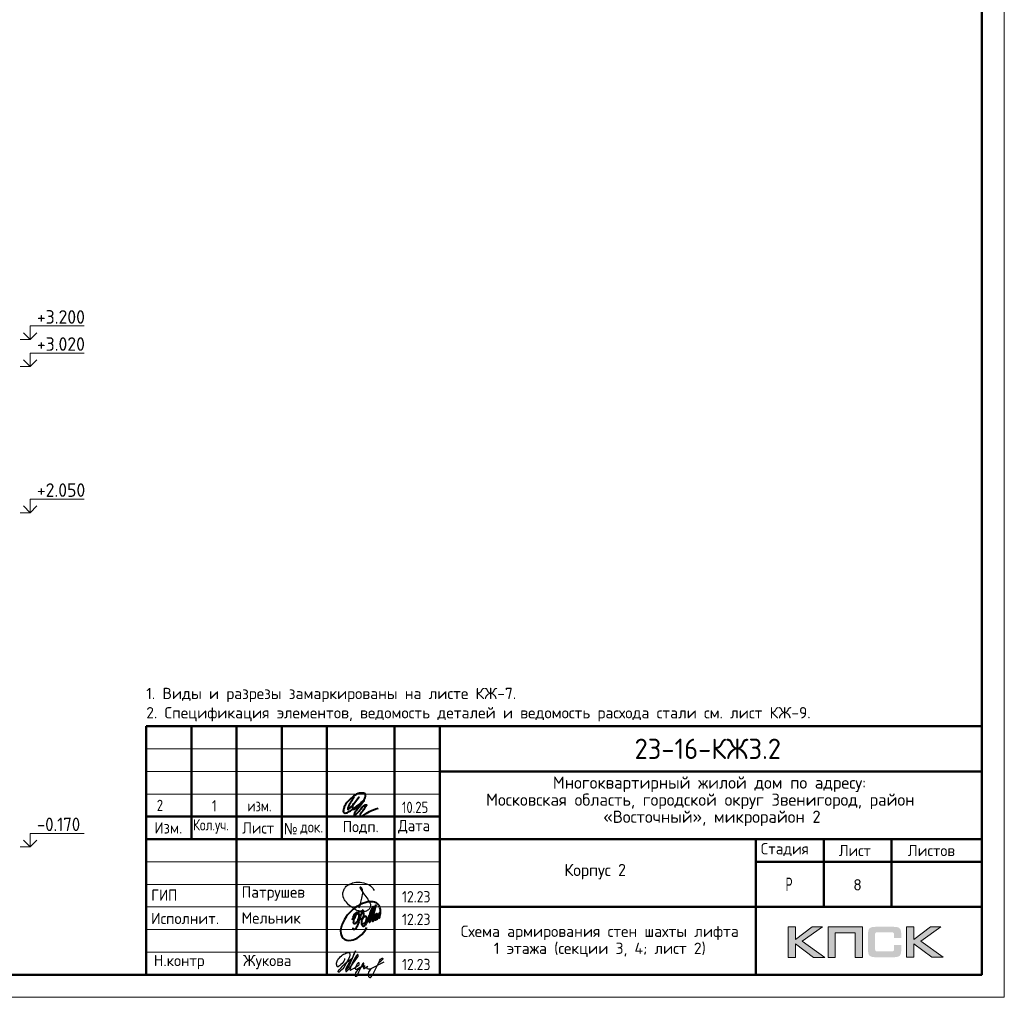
# Model space of a CAD drawing. Header units: millimetres. Extents: x -49773 to 2322955, y -3321 to 58485.
# Tile 88 of 256: x 427767 to 449570, y -1237 to 20406. Entities that reach past the tile are written whole.
import ezdxf

# ---------------------------------------------------------------- set-up
doc = ezdxf.new("R2010")
doc.units = ezdxf.units.MM
for name, color, linetype, lineweight in [('Standard', 7, 'Continuous', 25), ('Высотная отметки_ общее', 7, 'Continuous', 13), ('Основная', 7, 'Continuous', 40), ('Стена наружная_ Сайдинг', 7, 'Continuous', 35)]:
    doc.layers.add(name, color=color, linetype=linetype, lineweight=lineweight)
doc.styles.add('GOST 2.304-81', font='txt')
doc.styles.add('ISOCPEUR', font='txt')
doc.styles.add('Segoe UI Symbol', font='txt')

# ---------------------------------------------------------------- blocks, each defined once
blk = doc.blocks.new('яяя')
at = {"lineweight": 30}
for points in [[(345424, 110432), (345425, 110410), (345424, 110397), (345417, 110379), (345406, 110350), (345390, 110319), (345357, 110275), (345310, 110221), (345265, 110176), (345198, 110110), (345161, 110077), (345133, 110066), (345116, 110066), (345102, 110075), (345090, 110091), (345082, 110115), (345074, 110146), (345066, 110182), (345064, 110206), (345067, 110234), (345077, 110278), (345095, 110320), (345114, 110361), (345134, 110395), (345159, 110428), (345195, 110469), (345228, 110506), (345284, 110560), (345331, 110595), (345379, 110625), (345435, 110648), (345486, 110670), (345532, 110686), (345573, 110696), (345605, 110698), (345621, 110695), (345635, 110687), (345648, 110671), (345656, 110649), (345659, 110625), (345659, 110583), (345656, 110553), (345647, 110523), (345635, 110489), (345387, 110033), (345349, 109985), (345311, 109948), (345247, 109889), (345209, 109858), (345192, 109844), (345180, 109837), (345157, 109833), (345150, 109835), (345140, 109842), (345135, 109856), (345138, 109881), (345148, 109892), (345183, 109930), (345267, 110024), (345343, 110105), (345455, 110213), (345617, 110343), (345775, 110456), (345811, 110526), (345838, 110607), (345890, 110740), (345902, 110771), (345698, 110295), (345672, 110226), (345626, 110132), (345572, 110032), (345518, 109953), (345481, 109918), (345497, 110001), (345567, 110147), (345655, 110301), (345760, 110442)], [(345481, 109918), (345476, 109896), (345475, 109874), (345485, 109861), (345506, 109866), (345539, 109891), (345632, 109983), (345968, 110450), (346022, 110527), (346029, 110560), (346027, 110579), (346026, 110590), (346010, 110605), (345993, 110609), (345975, 110601), (345962, 110584), (345954, 110562), (345857, 110421), (345783, 110292), (345741, 110183), (345701, 110079), (345665, 109985), (345660, 109952), (345666, 109929), (345669, 109915), (345682, 109910), (345702, 109914), (345735, 109941), (345846, 110007), (346065, 110160), (346075, 110193), (346070, 110217), (346066, 110236), (346052, 110241), (346030, 110241), (346007, 110228), (345978, 110203), (345960, 110164), (345892, 110010), (345895, 109986), (345904, 109966), (345925, 109964), (345969, 109968), (346045, 110000), (346218, 110114), (346261, 110154), (346280, 110184), (346282, 110210), (346278, 110225), (346263, 110229), (346241, 110222), (346220, 110198), (346162, 110049), (345989, 109904), (345932, 109849), (345906, 109805), (345891, 109739), (345890, 109690), (345899, 109652), (345924, 109647), (345956, 109655), (345980, 109674), (346058, 109838), (346158, 110046), (346261, 110098), (346314, 110120), (346292, 110079), (346269, 110036), (346261, 110008), (346267, 109998), (346293, 109998), (346363, 110039), (346445, 110095), (346421, 110068), (346414, 110040), (346407, 110011), (346416, 109990), (346466, 109972), (346509, 109977), (346574, 109984), (347172, 110293)], [(346586, 109971), (346543, 109917), (346509, 109873), (346489, 109825), (346475, 109767), (346472, 109710), (346478, 109675), (346485, 109641), (346501, 109621), (346517, 109602), (346542, 109589), (346568, 109592), (346605, 109620), (346680, 109731), (346736, 109842), (346865, 110115), (346962, 110290), (346969, 110318), (346979, 110360), (347013, 110403), (347056, 110434), (347091, 110450), (347109, 110450), (347121, 110434), (347115, 110405), (347072, 110355), (347012, 110307), (346924, 110222)]]:
    blk.add_lwpolyline(points, dxfattribs=at)
blk = doc.blocks.new('Из_буфера32210')
at = {"color": 7, "lineweight": 25}
blk.add_lwpolyline([(357, 84), (386, 160), (399, 213), (405, 239), (412, 268), (420, 299), (427, 339), (434, 380), (437, 414), (438, 442), (436, 466), (430, 489), (425, 504), (417, 519), (409, 531), (405, 535), (403, 536), (400, 539), (394, 541), (387, 543), (383, 542), (379, 539), (377, 534), (377, 528), (379, 523), (438, 428), (470, 382), (484, 365), (504, 341), (528, 310), (551, 280), (562, 264), (575, 247), (582, 235), (589, 220), (599, 198), (606, 184), (610, 167), (611, 155), (612, 143), (611, 127), (609, 116), (603, 96), (596, 82), (588, 69), (579, 56), (563, 43), (551, 34), (539, 25), (524, 16), (511, 10), (494, 5), (481, 3), (456, 0), (432, 1), (415, 3), (396, 6), (375, 11), (355, 19), (336, 24), (310, 31), (293, 39), (269, 53), (243, 69), (223, 80), (202, 93), (180, 109), (152, 128), (126, 152), (98, 182), (77, 211), (52, 241), (32, 266), (20, 293), (8, 329), (3, 348), (1, 373), (0, 393), (1, 417), (6, 440), (13, 454), (20, 476), (26, 497), (38, 517), (47, 529), (60, 548), (75, 563), (95, 581), (115, 593), (135, 606), (161, 618), (187, 628), (213, 638), (251, 647), (282, 653), (319, 655), (353, 655), (384, 652), (418, 648), (460, 641), (503, 628), (544, 611), (579, 594), (611, 573), (639, 545), (666, 515), (679, 496), (694, 471)], dxfattribs=at)
blk = doc.blocks.new('Из_буфера5543')
at = {"layer": 'Основная'}
for points in [[(762, 497), (761, 475), (762, 458), (767, 452), (778, 451), (786, 456), (792, 470), (796, 479), (799, 485), (802, 495), (805, 507), (808, 516), (812, 533), (814, 535), (801, 505), (800, 490), (800, 477), (805, 470), (820, 476), (824, 483), (826, 494), (829, 504), (833, 526), (835, 530), (842, 548), (846, 564), (852, 580), (855, 593), (859, 605), (862, 610), (866, 617), (856, 574), (856, 555), (851, 540), (848, 519), (849, 504), (848, 495), (853, 493), (861, 496), (863, 501), (868, 518), (873, 541), (876, 550), (880, 574), (883, 591), (886, 612), (881, 686), (874, 707), (870, 726), (859, 756), (851, 767), (838, 790), (819, 809), (794, 828), (785, 830), (763, 839), (748, 848), (721, 853), (704, 855), (666, 856), (639, 856), (599, 849), (579, 842), (535, 829), (485, 816), (420, 783), (378, 759), (341, 732), (282, 688), (227, 640), (195, 610), (157, 566), (127, 518), (88, 464), (57, 403), (39, 361), (27, 325), (16, 296), (6, 253), (0, 203), (7, 156), (13, 124), (29, 84), (60, 48), (75, 35), (98, 20), (138, 4), (165, 0), (237, 4), (277, 13), (317, 25), (365, 46), (428, 93), (474, 130), (516, 180), (554, 236), (582, 281)], [(503, 678), (478, 638), (464, 604), (452, 565), (440, 538), (428, 496), (422, 475), (417, 459), (413, 438), (402, 411), (395, 387), (383, 357), (378, 335), (370, 322), (367, 317), (359, 302), (348, 280), (336, 260), (324, 251), (310, 240), (299, 237), (292, 237), (288, 239), (281, 248), (278, 254), (278, 272), (276, 276), (276, 280)], [(496, 377), (509, 373), (536, 381), (548, 392), (559, 405), (565, 424), (573, 446), (576, 461), (579, 481), (579, 496), (575, 512), (567, 526), (551, 531), (538, 533), (529, 527), (518, 519), (505, 506), (501, 498), (495, 491), (490, 482), (482, 466), (479, 458), (472, 435), (468, 429), (464, 416), (460, 401), (461, 392), (462, 373), (465, 356), (469, 345), (477, 337), (483, 324), (496, 316), (511, 315), (524, 318), (535, 326), (547, 340), (554, 347), (566, 364), (572, 374), (579, 385), (593, 419), (599, 436), (606, 452), (616, 479), (623, 504), (629, 521), (635, 533), (637, 542), (643, 556), (644, 557), (652, 576), (658, 592), (688, 673), (724, 750), (651, 489), (636, 412), (636, 406), (639, 402), (645, 401), (649, 402), (651, 406), (655, 416), (660, 420), (661, 427), (665, 436), (668, 446), (753, 720), (780, 779), (715, 511), (710, 476), (706, 424), (712, 420), (718, 419), (725, 426), (729, 430), (733, 436), (737, 445), (741, 458), (745, 471), (747, 484), (749, 488), (761, 511), (768, 534), (772, 548), (776, 561), (781, 570), (788, 582), (792, 587), (802, 594), (804, 592), (807, 589), (807, 579), (807, 575), (804, 562), (805, 556), (800, 541), (793, 526), (784, 512), (774, 498), (767, 491), (762, 486), (760, 488), (763, 507), (764, 513), (767, 525), (769, 537), (771, 545)], [(265, 457), (281, 514), (299, 558), (312, 579), (332, 604), (345, 612), (360, 622), (376, 623), (382, 623), (387, 620), (391, 616), (396, 603), (399, 595), (402, 580), (403, 561), (401, 532), (394, 489), (386, 464), (379, 450), (372, 431), (365, 419), (358, 406), (348, 395), (338, 381), (328, 373), (313, 368), (304, 368), (296, 375), (294, 382), (290, 395), (293, 410), (293, 423), (297, 453), (305, 480), (308, 489), (320, 515), (328, 532), (344, 563), (361, 581), (377, 600), (395, 620), (414, 636), (448, 646), (472, 651), (482, 649), (493, 639), (502, 619), (507, 608), (508, 574), (505, 541), (499, 519), (483, 494), (469, 476), (459, 470), (443, 469), (439, 469)]]:
    blk.add_lwpolyline(points, dxfattribs=at)

msp = doc.modelspace()

# ---------------------------------------------------------------- hatches: boundary and pattern name
h = msp.add_hatch(color=256)
h.paths.add_polyline_path([(445542.6, 320.3), (445315.1, 320.3), (444943.1, 40.2), (444943.1, 320.3), (444785.5, 320.3), (444785.5, -351.8), (444943.1, -351.8), (444943.1, -56.6), (445345.6, -351.8), (445597.3, -351.8), (445096.6, 3.6)])
h.paths.add_polyline_path([(445825.5, 193.7), (446270.8, 193.7), (446270.8, -351.8), (446427, -351.8), (446427, 320.3), (446260.4, 320.3), (445669.2, 320.3), (445669.2, 161.2), (445669.2, -351.8), (445825.5, -351.8)])
h.paths.add_polyline_path([(447565.2, 323.7), (447407.5, 323.7), (447407.5, -349.1), (447565.2, -349.1), (447565.2, -53.1), (447967.6, -349.1), (448219.3, -349.1), (447718.7, 7), (448164.7, 323.7), (447937.9, 323.7), (447565.2, 43.7)])
msp.add_hatch(color=256).paths.add_polyline_path([(447276.2, 249), (447274.1, 256.6), (447271.3, 262.9), (447267.9, 269.1), (447264.4, 275.3), (447261, 280.2), (447256.8, 285), (447252.7, 289.8), (447248.5, 294), (447243, 297.4), (447237.4, 301.6), (447231.2, 305.1), (447224.3, 307.8), (447217.4, 310.6), (447209.8, 313.3), (447202.2, 315.4), (447184.2, 318.9), (447164.8, 321.6), (447143.4, 323), (447119.9, 323.7), (446718.8, 323.7), (446695.3, 323), (446674.6, 321.6), (446654.5, 318.9), (446637.2, 315.4), (446628.9, 312.7), (446621.3, 310.6), (446614.4, 307.8), (446608.2, 304.4), (446602, 301.6), (446595.8, 297.4), (446590.9, 294), (446586.1, 289.8), (446581.9, 285), (446578.5, 280.2), (446574.3, 275.3), (446570.9, 269.1), (446568.1, 262.9), (446565.3, 256), (446562.6, 249), (446560.5, 241.4), (446557, 224.8), (446554.3, 206.9), (446552.2, 186.8), (446552.2, 164.7), (446552.2, -189.4), (446552.2, -211.5), (446554.3, -231.5), (446557, -250.2), (446560.5, -266.8), (446562.6, -274.4), (446565.3, -281.3), (446568.1, -288.2), (446570.9, -294.5), (446574.3, -300), (446578.5, -305.5), (446581.9, -310.4), (446586.1, -315.2), (446590.9, -319.3), (446596.4, -322.8), (446602, -326.3), (446608.2, -329.7), (446614.4, -333.2), (446622, -335.3), (446628.9, -338), (446637.2, -340.1), (446654.5, -344.2), (446674.6, -346.3), (446696, -348.4), (446718.8, -349.1), (447119.9, -349.1), (447143.4, -348.4), (447164.8, -347), (447184.2, -344.2), (447201.5, -340.8), (447209.8, -338), (447217.4, -335.9), (447224.3, -333.2), (447231.2, -329.7), (447237.4, -327), (447243, -322.8), (447248.5, -319.3), (447252.7, -315.2), (447256.8, -311.1), (447261, -305.5), (447264.4, -300.7), (447267.9, -294.5), (447271.3, -288.2), (447274.1, -282), (447276.2, -274.4), (447278.9, -266.8), (447282.4, -250.2), (447285.2, -232.2), (447286.5, -211.5), (447287.2, -189.4), (447287.2, -78), (447130.3, -78), (447130.3, -168.6), (447130.3, -174.8), (447129.6, -181.1), (447128.2, -186.6), (447126.8, -192.1), (447124.7, -197), (447122.7, -201.1), (447119.9, -205.3), (447116.4, -208.7), (447113, -212.2), (447108.8, -214.9), (447104, -217), (447099.1, -219.1), (447094.3, -220.5), (447088.1, -221.2), (447081.9, -221.9), (447075.6, -222.5), (446752, -222.5), (446746.5, -221.9), (446741.7, -221.2), (446737.5, -219.1), (446733.4, -217), (446729.2, -214.2), (446725.8, -211.5), (446722.3, -208), (446719.5, -203.9), (446716.8, -199.7), (446714.7, -195.6), (446712.6, -190.7), (446711.2, -185.9), (446709.2, -176.2), (446708.5, -166.5), (446708.5, 156.4), (446708.5, 161.9), (446709.2, 167.4), (446710.5, 172.3), (446711.9, 177.1), (446713.3, 181.3), (446715.4, 184.7), (446718.1, 188.2), (446720.9, 191.7), (446724.4, 194.4), (446727.8, 197.2), (446732, 199.3), (446736.1, 200.6), (446741, 202), (446745.8, 202.7), (446751.3, 203.4), (446756.9, 203.4), (447075.6, 203.4), (447081.9, 203.4), (447088.1, 202.7), (447093.6, 201.3), (447098.5, 199.9), (447103.3, 197.9), (447108.1, 195.8), (447112.3, 192.3), (447115.7, 189.6), (447119.2, 185.4), (447122, 181.3), (447124.7, 177.1), (447126.8, 172.3), (447128.2, 167.4), (447129.6, 161.9), (447130.3, 155.7), (447130.3, 149.5), (447130.3, 75.5), (447287.2, 75.5), (447287.2, 164.7), (447286.5, 186.8), (447285.2, 206.9), (447282.4, 224.8), (447278.2, 241.4)])

# ---------------------------------------------------------------- linework, layer by layer
at = {"lineweight": 0}
for points in [[(444785.5, -351.8), (444785.5, 320.3), (444943.1, 320.3), (444943.1, 40.2), (445315.1, 320.3), (445542.6, 320.3), (445096.6, 3.6), (445597.3, -351.8), (445345.6, -351.8), (444943.1, -56.6), (444943.1, -351.8), (444785.5, -351.8)], [(445825.5, -351.8), (445825.5, 193.7), (446270.8, 193.7), (446270.8, -351.8), (446427, -351.8), (446427, 320.3), (446260.4, 320.3), (445669.2, 320.3), (445669.2, 161.2), (445669.2, -351.8), (445825.5, -351.8)], [(447407.5, -349.1), (447407.5, 323.7), (447565.2, 323.7), (447565.2, 43.7), (447937.9, 323.7), (448164.7, 323.7), (447718.7, 7), (448219.3, -349.1), (447967.6, -349.1), (447565.2, -53.1), (447565.2, -349.1), (447407.5, -349.1)]]:
    msp.add_lwpolyline(points, close=True, dxfattribs=at)
at = {"layer": 'Standard', "color": 7, "linetype": 'Continuous', "lineweight": 13, "transparency": 33554687}
msp.add_lwpolyline([(407569.7, -1236.7), (449569.7, -1236.7), (449569.7, 58163.3), (407569.7, 58163.3), (407569.7, -1236.7)], close=True, dxfattribs=at)
at = {"layer": 'Standard', "color": 7, "linetype": 'Continuous', "lineweight": 50, "transparency": 33554687}
msp.add_lwpolyline([(409569.7, 57663.3), (449069.7, 57663.3), (449069.7, -736.7), (409569.7, -736.7), (409569.7, 57663.3)], close=True, dxfattribs=at)
at = {"layer": 'Высотная отметки_ общее', "color": 7, "linetype": 'Continuous', "lineweight": 13, "transparency": 33554687}
for p, q in [((427997.9, 13325.8), (427997.9, 13625.8)), ((427997.9, 13625.8), (429197.9, 13625.8)), ((427997.9, 13325.8), (427777.5, 13325.8)), ((427997.9, 13325.8), (427847.9, 13475.8)), ((427997.9, 13325.8), (428147.9, 13475.8)), ((427997.9, 13325.8), (427997.9, 13325.8)), ((427997.9, 13325.8), (427997.9, 13325.8)), ((427997.9, 13325.8), (427997.9, 13325.8)), ((427997.9, 13325.8), (427997.9, 13325.8)), ((427997.9, 12725.8), (427847.9, 12875.8)), ((427997.9, 12725.8), (427997.9, 13025.8)), ((427997.9, 13025.8), (429197.9, 13025.8)), ((427997.9, 12725.8), (428147.9, 12875.8)), ((427997.9, 12725.8), (427777.5, 12725.8)), ((427997.9, 12725.8), (427997.9, 12725.8)), ((427997.9, 12725.8), (427997.9, 12725.8)), ((427997.9, 12725.8), (427997.9, 12725.8)), ((427997.9, 12725.8), (427997.9, 12725.8)), ((427997.9, 9492.5), (427847.9, 9642.5)), ((427997.9, 9492.5), (427997.9, 9792.5)), ((427997.9, 9792.5), (429197.9, 9792.5)), ((427997.9, 9492.5), (428147.9, 9642.5)), ((427997.9, 9492.5), (427777.5, 9492.5)), ((427997.9, 9492.5), (427997.9, 9492.5)), ((427997.9, 9492.5), (427997.9, 9492.5)), ((427997.9, 9492.5), (427997.9, 9492.5)), ((427997.9, 9492.5), (427997.9, 9492.5)), ((427997.9, 2092.5), (427847.9, 2242.5)), ((427997.9, 2092.5), (427997.9, 2392.5)), ((427997.9, 2392.5), (429197.9, 2392.5)), ((427997.9, 2092.5), (428147.9, 2242.5)), ((427997.9, 2092.5), (427777.5, 2092.5)), ((427997.9, 2092.5), (427997.9, 2092.5)), ((427997.9, 2092.5), (427997.9, 2092.5)), ((427997.9, 2092.5), (427997.9, 2092.5)), ((427997.9, 2092.5), (427997.9, 2092.5))]:
    msp.add_line(p, q, dxfattribs=at)
at = {"layer": 'Основная', "color": 7, "ltscale": 100}
msp.add_spline([(435162.4, 3200.8), (435093.1, 3074.5), (435036.1, 2952.6), (435036.1, 2924.6), (435070.7, 2942.5), (435168, 3047.6), (435279.9, 3195.2), (435199.3, 3091.2), (435136.7, 2996.2), (435144.5, 2934.7), (435203.8, 2940.2), (435282.1, 3006.2), (435373.8, 3114.7), (435425.3, 3218.7), (435418.6, 3266.8), (435334.3, 3283.1), (435259.7, 3272.4), (435130, 3187.4), (435012.6, 3077.8), (434955.5, 2980.5), (434934.3, 2907.8), (434935.4, 2860.8), (434975.7, 2842.9), (435043.9, 2866.4), (435231.8, 2991.7), (435386.1, 3119.2), (435230.4, 2908.3), (435174.9, 2811), (435174.7, 2792.6), (435208.3, 2809.4), (435302.2, 2906.7), (435427.5, 3021.9), (435446.5, 3026.4), (435428.6, 2983.9), (435351.6, 2872), (435304.5, 2784.8), (435311.2, 2765.8), (435347, 2774.7), (435510.3, 2874.3), (435704.9, 2952.6)], degree=3, dxfattribs=at)
at = {"layer": 'Стена наружная_ Сайдинг', "color": 7, "linetype": 'Continuous', "lineweight": 50, "transparency": 33554687}
for p, q in [((430569.6, 4763.3), (449069.7, 4763.3)), ((430569.6, -736.7), (430569.6, 4763.3)), ((434569.6, -736.7), (434569.6, 4763.3)), ((449069.7, 4763.3), (449069.7, -736.7)), ((437069.7, 3763.3), (449069.7, 3763.3)), ((437069.7, 2763.3), (430569.6, 2763.3)), ((430569.6, 2263.3), (437069.7, 2263.3)), ((437069.7, 2263.3), (449069.7, 2263.3)), ((444069.7, 1763.3), (449069.7, 1763.3)), ((437069.7, 763.3), (449069.7, 763.3)), ((430569.6, -736.7), (449069.7, -736.7))]:
    msp.add_line(p, q, dxfattribs=at)
at = {"layer": 'Стена наружная_ Сайдинг', "color": 7, "linetype": 'Continuous', "lineweight": 13, "transparency": 33554687}
for p, q in [((430569.6, 4263.3), (437069.7, 4263.3)), ((430569.6, 3763.3), (437069.7, 3763.3)), ((430569.6, 3263.3), (437069.7, 3263.3)), ((430569.6, 1763.3), (437069.7, 1763.3)), ((430569.6, 1263.3), (437069.7, 1263.3)), ((430569.6, 763.3), (437069.7, 763.3)), ((430569.6, 263.3), (437069.7, 263.3)), ((430569.6, -236.7), (437069.7, -236.7))]:
    msp.add_line(p, q, dxfattribs=at)
at = {"layer": 'Стена наружная_ Сайдинг', "color": 7, "linetype": 'Continuous', "lineweight": 50, "transparency": 33554687}
for points in [[(431569.6, 4763.3), (431569.6, 3513.3), (431569.6, 2263.3)], [(432569.6, 4763.3), (432569.6, 2013.3), (432569.6, -736.7)], [(433569.6, 4763.3), (433569.6, 3513.3), (433569.6, 2263.3)], [(436069.7, 4763.3), (436069.7, 2013.3), (436069.7, -736.7)], [(437069.7, 4763.3), (437069.7, 2013.3), (437069.7, -736.7)], [(444069.7, -736.7), (444069.7, 763.3), (444069.7, 2263.3)], [(445569.7, 763.3), (445569.7, 1513.3), (445569.7, 2263.3)], [(447069.7, 2263.3), (447069.7, 1513.3), (447069.7, 763.3)]]:
    msp.add_lwpolyline(points, dxfattribs=at)

# ---------------------------------------------------------------- block references
at = {"color": 1, "ltscale": 100}
msp.add_blockref('Из_буфера32210', (434924.7, 657.1), dxfattribs=at)
at = {"color": 2, "lineweight": 60, "xscale": 0.5, "yscale": 0.5, "zscale": 0.5}
msp.add_blockref('яяя', (262248.9, -55595.2), dxfattribs=at)
at = {"layer": 'Основная'}
msp.add_blockref('Из_буфера5543', (434872.1, 24.4), dxfattribs=at)

# ---------------------------------------------------------------- texts
at = {"layer": 'Standard', "color": 7, "linetype": 'Continuous', "lineweight": 13, "transparency": 33554687, "insert": (430569.6, 5615.4), "char_height": 250, "width": 14879.375, "attachment_point": 1, "line_spacing_factor": 1.024096}
msp.add_mtext('\\A1;{\\fISOCPEUR|i0|b0;\\H250.000000;\\W1.000000;\\C7;1. Виды и разрезы замаркированы на листе КЖ-7.}\\P{\\fISOCPEUR|i0|b0;\\H250.000000;\\W1.000000;\\C7;2. Спецификация элементов, ведомость деталей и ведомость расхода стали см. лист КЖ-9.}\\P', dxfattribs=at)
at = {"layer": 'Standard', "color": 7, "linetype": 'Continuous', "lineweight": 50, "transparency": 33554687, "insert": (441382.2, 4038.3), "char_height": 450, "width": 3586.382, "attachment_point": 7, "style": 'ISOCPEUR'}
msp.add_mtext('\\W0.95;23-16-КЖ3.2', dxfattribs=at)
at = {"layer": 'Standard', "color": 7, "linetype": 'Continuous', "lineweight": 25, "transparency": 33554687}
for s, insert, char_height, width, attachment_point, style in [('\\W0.99;Многоквартирный жилой дом по адресу: ', (439573.2, 3308.3), 270, 7123.089, 7, 'ISOCPEUR'), ('\\W0.99;Московская область, городской округ Звенигород, район ', (438094.9, 2930.3), 270, 10078.117, 7, 'ISOCPEUR'), ('\\W0.99;«Восточный», микрорайон 2', (440686.9, 2552.3), 270, 4896.236, 7, 'ISOCPEUR'), ('2', (430871.8, 3138.1), 250, 283.333, 2, 'GOST 2.304-81'), ('1', (432076.2, 3129.2), 250, 283.333, 2, 'GOST 2.304-81'), ('изм.', (433076.2, 3129.2), 250, 283.333, 2, 'GOST 2.304-81'), ('10.25', (436230.1, 2843.3), 250, 693.365, 7, 'GOST 2.304-81'), ('\\W0.93;Изм.', (430750.9, 2388.1), 250, 752.897, 7, 'ISOCPEUR'), ('\\W0.79;Кол.уч.', (431606.3, 2388.1), 250, 973.657, 7, 'ISOCPEUR'), ('\\W0.94;Лист', (432694.6, 2388.1), 250, 866.919, 7, 'ISOCPEUR'), ('\\W0.91;№', (433615.1, 2370.7), 250, 477.949, 7, 'Segoe UI Symbol'), ('\\W0.94;Подп.', (434919.7, 2377.6), 250, 916.954, 7, 'ISOCPEUR'), ('\\W0.94;Дата', (436146.9, 2388.1), 250, 967.736, 7, 'ISOCPEUR'), ('\\W0.84;док.', (433979.3, 2370.7), 250, 649.802, 7, 'ISOCPEUR'), ('\\W0.96;Стадия', (444179.7, 1888.1), 250, 1243.904, 7, 'ISOCPEUR'), ('\\W0.94;Лист', (445907.4, 1888.1), 250, 866.919, 7, 'ISOCPEUR'), ('\\W0.96;Листов', (447433.3, 1888.1), 250, 1218.997, 7, 'ISOCPEUR'), ('\\W0.96;Корпус 2', (439827.2, 1373.3), 270, 1614.451, 7, 'ISOCPEUR'), ('\\W0.62;Р', (444727.4, 1113.3), 300, 276.791, 7, 'ISOCPEUR'), ('\\W0.92;ГИП', (430680.4, 900.8), 250, 689.612, 7, 'ISOCPEUR'), ('\\W0.97;Патрушев', (432680.5, 900.8), 250, 1670.192, 7, 'ISOCPEUR'), ('\\W0.88;12.23', (436232.7, 864.6), 250, 834.251, 7, 'ISOCPEUR'), ('\\W0.97;Исполнит.', (430674.8, 385.1), 250, 1645.076, 7, 'ISOCPEUR'), ('\\W0.96;Мельник', (432680.5, 394.7), 250, 1394.321, 7, 'ISOCPEUR'), ('\\W0.88;12.23', (436232.7, 364.6), 250, 834.251, 7, 'ISOCPEUR'), ('\\W0.96;Н.контр', (430737.3, -614.9), 250, 1319.134, 7, 'ISOCPEUR'), ('\\W0.96;Жукова', (432712.1, -614.9), 250, 1269.071, 7, 'ISOCPEUR'), ('\\W0.88;12.23', (436232.7, -635.4), 250, 834.251, 7, 'ISOCPEUR')]:
    msp.add_mtext(s, dxfattribs=dict(at, insert=insert, char_height=char_height, width=width, attachment_point=attachment_point, style=style))
at = {"layer": 'Standard', "color": 7, "linetype": 'Continuous', "lineweight": 13, "transparency": 33554687, "insert": (446319.7, 1253.3), "char_height": 250, "width": 272.222, "attachment_point": 5, "style": 'ISOCPEUR'}
msp.add_mtext('\\A1;{\\fISOCPEUR|i0|b0;\\H250.000000;\\W1.000000;\\C7;8}\\P', dxfattribs=at)
at = {"layer": 'Standard', "color": 7, "linetype": 'Continuous', "lineweight": 25, "transparency": 33554687, "insert": (440612.9, 349.7), "char_height": 250, "width": 6366.875, "attachment_point": 2, "line_spacing_factor": 0.903614}
msp.add_mtext('\\A1;{\\fISOCPEUR|i0|b0;\\H250.000000;\\W1.000000;\\C7;Схема армирования стен шахты лифта}\\P{\\fISOCPEUR|i0|b0;\\H250.000000;\\W1.000000;\\C7;1 этажа (секции 3, 4; лист 2)}\\P', dxfattribs=at)
at = {"layer": 'Высотная отметки_ общее', "color": 7, "linetype": 'Continuous', "lineweight": 25, "transparency": 33554687, "char_height": 300, "attachment_point": 7, "style": 'ISOCPEUR'}
for s, insert, width in [('\\W0.95;+3.200', (428147.9, 13675.8), 1281.438), ('\\W0.95;+3.020', (428147.9, 13075.8), 1281.438), ('\\W0.95;+2.050', (428147.9, 9842.5), 1281.438), ('\\W0.90;-0.170', (428147.9, 2442.5), 1214.12)]:
    msp.add_mtext(s, dxfattribs=dict(at, insert=insert, width=width))

doc.saveas('drawing.dxf')
